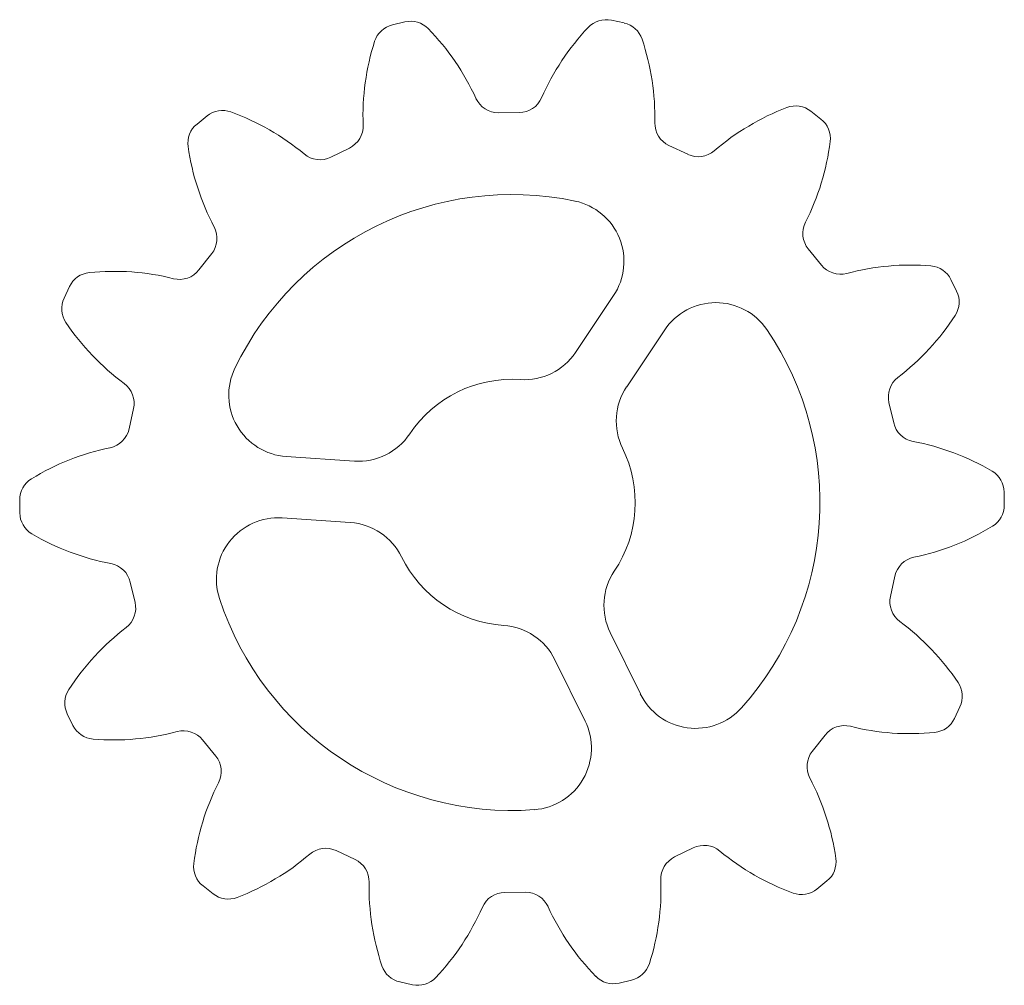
# Model space of a CAD drawing. Header units: millimetres. Extents: x -196 to -36, y 201 to 358.
import ezdxf

# ---------------------------------------------------------------- set-up
doc = ezdxf.new("R2010")
doc.units = ezdxf.units.MM

msp = doc.modelspace()

# ---------------------------------------------------------------- linework, layer by layer
at = {"color": 7, "linetype": 'Continuous', "lineweight": 15}
for p, q in [((-97.93, 357.7), (-99.97, 358.14)), ((-133.51, 357.88), (-135.54, 357.4)), ((-165.64, 342.61), (-167.26, 341.29)), ((-114.94, 343.16), (-118.31, 343.13)), ((-65.96, 342.09), (-67.6, 343.38)), ((-142.53, 337.4), (-145.55, 335.92)), ((-87.59, 336.38), (-90.63, 337.81)), ((-164.88, 320.25), (-166.96, 317.6)), ((-65.89, 318.4), (-68.01, 321.01)), ((-43.92, 314.17), (-44.84, 316.04)), ((-187.97, 314.91), (-188.86, 313.02)), ((-99.63, 313.44), (-105.81, 304.22)), ((-97.5, 298.65), (-91.32, 307.87)), ((-54.14, 292.78), (-54.91, 296.06)), ((-177.58, 295.09), (-178.3, 291.8)), ((-141.71, 286.58), (-152.79, 287.32)), ((-36.18, 279.44), (-36.2, 281.52)), ((-196.06, 280.26), (-196.05, 278.18)), ((-153.46, 277.34), (-142.38, 276.6)), ((-54.67, 264.61), (-53.94, 267.9)), ((-178.11, 266.92), (-177.33, 263.64)), ((-95.28, 248.77), (-100.18, 258.74)), ((-109.15, 254.33), (-104.26, 244.36)), ((-44.28, 244.8), (-43.39, 246.68)), ((-188.33, 245.54), (-187.41, 243.66)), ((-67.36, 239.45), (-65.29, 242.1)), ((-166.36, 241.3), (-164.24, 238.69)), ((-144.66, 223.33), (-141.61, 221.89)), ((-89.72, 222.3), (-86.7, 223.78)), ((-166.29, 217.61), (-164.65, 216.32)), ((-66.6, 217.09), (-64.98, 218.41)), ((-117.31, 216.54), (-113.94, 216.57)), ((-134.31, 202.01), (-132.28, 201.56)), ((-98.74, 201.82), (-96.71, 202.3))]:
    msp.add_line(p, q, dxfattribs=at)
for centre, radius, start, end in [((-100.83, 354.24), 4, 77.5956, 136.6144), ((-134.62, 353.51), 4, 103.3099, 162.3286), ((-132.59, 353.99), 4, 44.2912, 103.3099), ((-158.36, 328.85), 40, 24.5557, 44.2912), ((-74.67, 329.51), 40, 136.6144, 156.3498), ((-98.79, 353.79), 4, 18.5769, 77.5956), ((-132.92, 342.32), 40, 358.8414, 18.5769), ((-100.32, 342.58), 40, 162.3286, 182.0641), ((-118.34, 347.13), 4, 204.5557, 270.4528), ((-114.97, 347.16), 4, 270.4528, 336.3498), ((-57.23, 306.6), 40, 110.9001, 130.6355), ((-70.07, 340.23), 4, 51.8813, 110.9001), ((-163.13, 339.5), 4, 70.0055, 129.0242), ((-175.43, 305.67), 40, 50.27, 70.0055), ((-164.75, 338.19), 4, 129.0242, 188.0429), ((-144.29, 340.99), 4, 296.1671, 2.0641), ((-88.93, 341.43), 4, 178.8414, 244.7385), ((-68.43, 338.95), 4, 352.8626, 51.8813), ((-129.1, 343.22), 40, 188.0429, 207.7784), ((-104.15, 343.42), 40, 333.1271, 352.8626), ((-147.31, 339.51), 4, 230.27, 296.1671), ((-85.88, 339.99), 4, 244.7385, 310.6355), ((-116.12, 279.85), 50, 78.1914, 154.1427), ((-107.94, 319), 10, 326.1671, 78.1914), ((-168.03, 322.72), 4, 321.8813, 27.7784), ((-64.9, 323.53), 4, 153.1271, 219.0242), ((-62.78, 320.92), 4, 219.0242, 284.9212), ((-51.45, 278.4), 40, 85.1858, 104.9212), ((-48.43, 314.27), 4, 26.1671, 85.1858), ((-184.35, 313.2), 4, 95.7197, 154.7385), ((-180.76, 277.38), 40, 75.9843, 95.7197), ((-170.11, 320.07), 4, 255.9843, 321.8813), ((-47.51, 312.4), 4, 327.1483, 26.1671), ((-185.24, 311.31), 4, 154.7385, 213.7572), ((-83.02, 302.3), 10, 34.1427, 146.1671), ((-77.75, 331.93), 40, 307.4129, 327.1483), ((-155.31, 331.32), 40, 213.7572, 233.4927), ((-116.12, 279.85), 50, 318.1914, 34.1427), ((-114.12, 309.78), 10, 266.1671, 326.1671), ((-152.12, 297.3), 10, 154.1427, 266.1671), ((-181.49, 295.95), 4, 347.5956, 53.4927), ((-116.12, 279.85), 20, 86.1671, 146.1671), ((-51.02, 296.98), 4, 127.4129, 193.3099), ((-89.2, 293.08), 10, 146.1671, 206.1671), ((-50.25, 293.71), 4, 193.3099, 259.207), ((-182.21, 292.66), 4, 281.6986, 347.5956), ((-141.04, 296.55), 10, 266.1671, 326.1671), ((-58.49, 250.48), 40, 59.4715, 79.207), ((-173.29, 249.58), 40, 101.6986, 121.434), ((-116.12, 279.85), 20, 326.1671, 26.1671), ((-40.2, 281.49), 4, 0.4528, 59.4715), ((-192.06, 280.29), 4, 121.434, 180.4528), ((-40.18, 279.41), 4, 301.434, 0.4528), ((-192.05, 278.21), 4, 180.4528, 239.4715), ((-154.12, 267.36), 10, 86.1671, 198.1914), ((-143.05, 266.62), 10, 26.1671, 86.1671), ((-58.96, 310.12), 40, 281.6986, 301.434), ((-173.76, 309.22), 40, 239.4715, 259.207), ((-116.12, 279.85), 20, 206.1671, 266.1671), ((-50.04, 267.04), 4, 101.6986, 167.5956), ((-182, 266), 4, 13.3099, 79.207), ((-91.2, 263.15), 10, 146.1671, 206.1671), ((-116.12, 279.85), 50, 198.1914, 274.1427), ((-50.76, 263.75), 4, 167.5956, 233.4927), ((-181.22, 262.72), 4, 307.4129, 13.3099), ((-154.49, 227.77), 40, 127.4129, 147.1483), ((-118.13, 249.92), 10, 26.1671, 86.1671), ((-76.94, 228.38), 40, 33.7572, 53.4927), ((-184.74, 247.3), 4, 147.1483, 206.1671), ((-47.01, 248.39), 4, 334.7385, 33.7572), ((-86.31, 253.18), 10, 206.1671, 318.1914), ((-47.89, 246.5), 4, 275.7197, 334.7385), ((-183.82, 245.43), 4, 206.1671, 265.1858), ((-113.23, 239.95), 10, 274.1427, 26.1671), ((-62.14, 239.63), 4, 75.9843, 141.8813), ((-51.48, 282.32), 40, 255.9843, 275.7197), ((-180.79, 281.3), 40, 265.1858, 284.9212), ((-169.46, 238.78), 4, 39.0242, 104.9212), ((-167.34, 236.17), 4, 333.1271, 39.0242), ((-64.22, 236.98), 4, 141.8813, 207.7784), ((-103.15, 216.48), 40, 8.0429, 27.7784), ((-128.1, 216.28), 40, 153.1271, 172.8626), ((-84.93, 220.19), 4, 50.27, 116.1671), ((-175.02, 253.1), 40, 290.9001, 310.6355), ((-146.36, 219.71), 4, 64.7385, 130.6355), ((-87.96, 218.71), 4, 116.1671, 182.0641), ((-56.81, 254.03), 40, 230.27, 250.0055), ((-163.82, 220.75), 4, 172.8626, 231.8813), ((-143.32, 218.27), 4, 358.8414, 64.7385), ((-67.5, 221.51), 4, 309.0242, 8.0429), ((-99.33, 217.38), 40, 178.8414, 198.5769), ((-131.93, 217.12), 40, 342.3286, 2.0641), ((-162.18, 219.47), 4, 231.8813, 290.9001), ((-117.27, 212.54), 4, 90.4528, 156.3498), ((-113.91, 212.57), 4, 24.5557, 90.4528), ((-69.12, 220.2), 4, 250.0055, 309.0242), ((-157.58, 230.19), 40, 316.6144, 336.3498), ((-73.89, 230.85), 40, 204.5557, 224.2912), ((-97.63, 206.2), 4, 283.3099, 342.3286), ((-133.45, 205.91), 4, 198.5769, 257.5956), ((-131.42, 205.46), 4, 257.5956, 316.6144), ((-99.66, 205.72), 4, 224.2912, 283.3099)]:
    msp.add_arc(centre, radius, start, end, dxfattribs=at)

doc.saveas('drawing.dxf')
